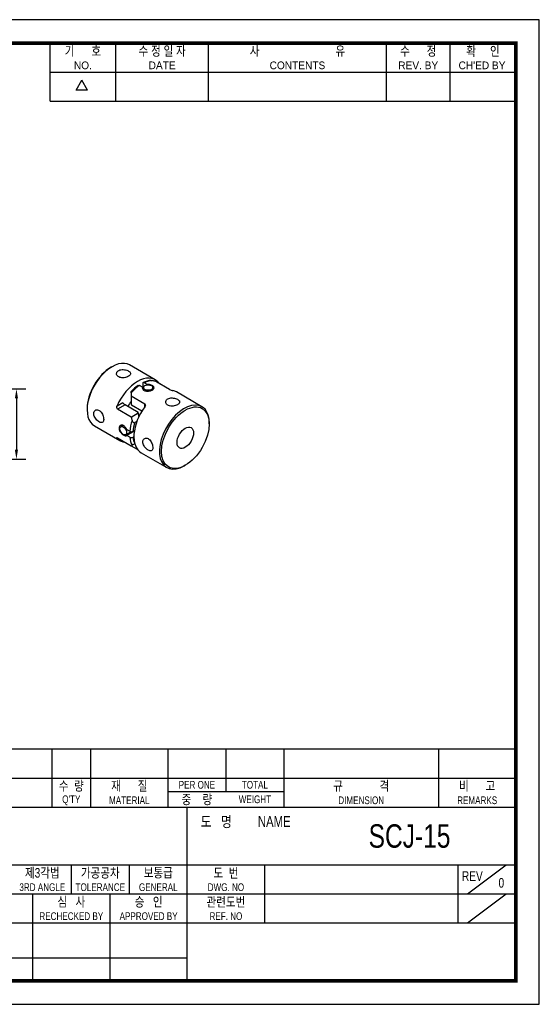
# Model space of a CAD drawing. Header units: millimetres. Extents: x 0 to 297, y 0 to 210.
# Tile 2 of 2: x 186 to 297, y 0 to 210. Entities that reach past the tile are written whole.
import ezdxf
from ezdxf.enums import TextEntityAlignment as Align

# ---------------------------------------------------------------- set-up
doc = ezdxf.new("R2010")
doc.units = ezdxf.units.MM
doc.header["$LTSCALE"] = 5
doc.layers.get('0').update_dxf_attribs({"linetype": 'CONTINUOUS'})
doc.layers.get('Defpoints').update_dxf_attribs({"linetype": 'CONTINUOUS'})
for name, color, linetype in [('BM', 2, 'CONTINUOUS'), ('D', 7, 'CONTINUOUS'), ('DIM', 7, 'CONTINUOUS')]:
    doc.layers.add(name, color=color, linetype=linetype)
doc.styles.get("Standard").update_dxf_attribs({"font": 'Gulim.ttf', "width": 0.8, "height": 3})
doc.dimstyles.new('LIM', dxfattribs={"dimtxt": 2, "dimasz": 2, "dimexe": 2, "dimexo": 1, "dimgap": 1, "dimtad": 1, "dimdec": 3, "dimzin": 9, "dimdsep": 46, "dimtxsty": 'Standard', "dimcen": 3, "dimclrd": 1, "dimclre": 1, "dimadec": 0, "dimazin": 0, "dimtfac": 1, "dimtdec": 3, "dimtmove": 0, "dimatfit": 3, "dimfxl": 0, "dimtolj": 1, "dimtzin": 0, "dimarcsym": 0})

# ---------------------------------------------------------------- blocks, each defined once
blk = doc.blocks.new('*D212')
at = {"layer": 'Defpoints', "color": 0}
for p in [(166.25, 131.26), (166.25, 116.26), (185.55, 116.26)]:
    blk.add_point(p, dxfattribs=at)
at = {"layer": 'DIM', "color": 1, "lineweight": -2}
for p, q in [((167.25, 131.26), (187.55, 131.26)), ((185.55, 129.26), (185.55, 118.26)), ((167.25, 116.26), (187.55, 116.26))]:
    blk.add_line(p, q, dxfattribs=at)
at = {"layer": 'DIM', "color": 1}
for points in [[(185.22, 129.26), (185.88, 129.26), (185.55, 131.26)], [(185.22, 118.26), (185.88, 118.26), (185.55, 116.26)]]:
    blk.add_solid(points, dxfattribs=at)
at = {"layer": 'DIM', "color": 0, "insert": (183.01, 123.76), "char_height": 3, "attachment_point": 5, "rotation": 90}
blk.add_mtext('\\A1;%%c15', dxfattribs=at)

msp = doc.modelspace()

# ---------------------------------------------------------------- linework, layer by layer
for p, q in [((192.7139, 192.6407), (192.7139, 205)), ((206.7211, 192.6407), (206.7211, 205)), ((226.4959, 192.6407), (226.4959, 205)), ((264.3976, 192.6407), (264.3976, 205)), ((277.9928, 192.6407), (277.9928, 205)), ((192.7139, 198.8204), (291.588, 198.8204)), ((198.2565, 194.9765), (199.4924, 197.1172)), ((200.7283, 194.9765), (199.4924, 197.1172)), ((200.7283, 194.9765), (198.2565, 194.9765)), ((192.7139, 192.6407), (291.588, 192.6407)), ((292, 54.437), (147.8086, 54.437)), ((193.1259, 54.437), (193.1259, 42.0778)), ((201.3654, 54.437), (201.3654, 42.0778)), ((217.8444, 54.437), (217.8444, 42.0778)), ((230.2037, 54.437), (230.2037, 45.3736)), ((242.563, 54.437), (242.563, 42.0778)), ((275.521, 54.437), (275.521, 42.0778)), ((147.8086, 48.2574), (292, 48.2574)), ((217.8444, 45.3736), (242.563, 45.3736)), ((147.8086, 42.0778), (292, 42.0778)), ((221.9642, 5), (221.9642, 42.0778)), ((147.8086, 29.7185), (292, 29.7185)), ((197.2457, 29.7185), (197.2457, 23.5389)), ((209.6049, 29.7185), (209.6049, 23.5389)), ((238.4432, 29.7185), (238.4432, 17.3593)), ((279.6407, 29.7185), (279.6407, 17.3593)), ((281.7006, 23.5389), (289.9401, 29.7185)), ((147.8086, 23.5389), (221.9642, 23.5389)), ((189.0061, 23.5389), (189.0061, 5)), ((205.4852, 23.5389), (205.4852, 5)), ((221.9642, 23.5389), (292, 23.5389)), ((281.7006, 17.3593), (289.9401, 23.5389)), ((147.8086, 17.3593), (292, 17.3593)), ((147.8086, 9.8798), (221.9642, 9.8798))]:
    msp.add_line(p, q)
msp.add_lwpolyline([(297, 210), (0, 210), (0, 0), (297, 0)], close=True)
msp.add_lwpolyline([(292, 205, 0.8, 0.8, 0), (5, 205, 0.8, 0.8, 0), (5, 5, 0.8, 0.8, 0), (292, 5, 0.8, 0.8, 0)], format="xyseb", close=True)
at = {"layer": 'BM', "linetype": 'Continuous'}
for p, q in [((205.9193, 135.9898), (205.7072, 135.8673)), ((215.1141, 133.2178), (209.6693, 136.3613)), ((212.4601, 132.3847), (212.4601, 131.4008)), ((212.8136, 132.5911), (213.45, 132.2237)), ((218.1876, 131.1482), (215.2885, 132.822)), ((215.6033, 132.6402), (215.7337, 132.7155)), ((209.9852, 130.384), (209.9852, 130.679)), ((209.9852, 130.384), (209.9852, 129.7601)), ((212.3894, 131.6113), (211.753, 131.9787)), ((212.3894, 131.6113), (212.3894, 131.4057)), ((212.6268, 131.5399), (212.6268, 131.0246)), ((213.45, 132.1082), (213.45, 132.2237)), ((214.6268, 131.1076), (214.6268, 131.5399)), ((225.0843, 127.4615), (219.6395, 130.605)), ((206.9944, 127.6699), (208.2149, 128.3745)), ((209.9852, 129.7601), (212.8843, 128.0863)), ((209.9852, 129.7601), (209.9852, 128.0246)), ((200.616, 127.0492), (200.616, 126.8042)), ((208.7333, 127.8573), (207.1248, 126.9287)), ((210.024, 125.2549), (207.1248, 126.9287)), ((211.517, 126.2502), (208.7333, 127.8573)), ((209.9852, 128.0246), (210.1007, 127.8362)), ((210.024, 125.2549), (211.5269, 126.1226)), ((210.1007, 127.8362), (212.3138, 126.5584)), ((211.5206, 126.2061), (211.517, 126.2502)), ((211.5269, 126.1226), (211.517, 126.2502)), ((211.5626, 125.8082), (211.5185, 126.2307)), ((212.8843, 127.4204), (212.8843, 128.0863)), ((211.218, 124.3112), (210.7721, 124.0538)), ((226.6376, 123.7832), (226.6376, 124.0281)), ((202.1693, 123.3709), (207.6141, 120.2274)), ((208.269, 123.4776), (207.8235, 123.2204)), ((208.8235, 121.4883), (209.9343, 122.1296)), ((209.0572, 122.5738), (209.6936, 122.2064)), ((210.6216, 122.2523), (209.0572, 121.3491)), ((210.4026, 122.2075), (210.7007, 122.3796)), ((210.6216, 122.2523), (210.6759, 122.2209)), ((207.1248, 120.8049), (206.9944, 120.7297)), ((207.1248, 120.8049), (210.024, 119.1311)), ((209.6936, 120.9816), (209.0572, 121.3491)), ((210.4026, 120.9827), (210.5864, 121.0888)), ((210.024, 119.1311), (210.1908, 119.2275)), ((210.024, 119.1311), (211.2968, 118.3963)), ((210.7721, 119.5631), (210.1908, 119.2275)), ((212.1395, 117.6146), (217.5843, 114.4711)), ((221.3343, 114.8426), (221.5464, 114.965))]:
    msp.add_line(p, q, dxfattribs=at)
for centre, radius, start, end in [((214.6285, 128.3335), 4.754, 94.43519, 115.546781), ((217.8146, 134.6117), 2.8153, 222.3409, 237.703436), ((217.0139, 124.1553), 9.5897, 125.160673, 137.138761), ((219.4965, 133.6407), 2.8153, 242.296564, 257.6591), ((221.293, 127.0051), 9.8059, 185.163523, 189.972402), ((220.7169, 127.0152), 9.2333, 187.422172, 190.581065), ((210.047, 122.9056), 0.7835, 243.185657, 296.992514), ((210.047, 121.6809), 0.7835, 243.185721, 296.992449)]:
    msp.add_arc(centre, radius, start, end, dxfattribs=at)
for centre, major_axis, ratio, start_param, end_param in [((205.9193, 129.8661), (-3.75, -6.4952), 0.57735027, 3.14159265, 6.28318531), ((205.7072, 129.9886), (3.6, 6.2354), 0.57735027, 0.78539816, 2.35619449), ((211.3641, 126.7226), (-3.75, -6.4952), 0.57735027, 2.95864912, 4.89533251), ((212.2833, 126.1919), (3.75, 6.4952), 0.57735027, 0.33721003, 0.68523074), ((209.9852, 127.5187), (10.6066, 0), 0.57735027, 1.04719755, 1.12260819), ((212.2833, 126.1919), (3.75, 6.4952), 0.57735027, 0.88556558, 1.2335863), ((215.8895, 124.1098), (-3.75, -6.4952), 0.57735027, 3.14159265, 3.32453618), ((208.5685, 128.1704), (-0.3765, 0.358), 0.2855206, 0.70133388, 2.2721302), ((211.9298, 126.396), (2.45, 4.2435), 0.57735027, 1.38141568, 1.63885002), ((221.3343, 120.9663), (3.75, 6.4952), 0.57735027, 0, 3.92699082), ((215.8895, 124.1098), (3.75, 6.4952), 0.57735027, 1.3878528, 3.14159265), ((221.3343, 120.9663), (3.75, 6.4952), 0.57735027, 5.49778714, 6.28318531), ((214.9703, 124.6405), (-3.75, -6.4952), 0.57735027, 5.04959901, 5.39761972), ((217.2684, 123.3137), (-5.3033, 9.1856), 0.57735027, 1.04719755, 1.12260819), ((215.3239, 124.4364), (-3.5, -6.0622), 0.57735027, 5.09405066, 5.39043823), ((211.3641, 126.7226), (3.75, 6.4952), 0.57735027, 2.95864912, 3.40339204), ((214.9703, 124.6405), (-3.75, -6.4952), 0.57735027, 5.59795456, 5.94597528), ((215.3239, 124.4364), (-3.5, -6.0622), 0.57735027, 5.60513606, 5.8967239)]:
    msp.add_ellipse(centre, major_axis=major_axis, ratio=ratio, start_param=start_param, end_param=end_param, dxfattribs=at)
for centre, major_axis in [((213.6268, 131.5399), (1, 0)), ((221.5464, 120.8438), (-3.6, -6.2354)), ((208.3235, 122.3543), (0.5, -0.866)), ((221.5464, 120.8438), (-1.25, -2.1651))]:
    msp.add_ellipse(centre, major_axis=major_axis, ratio=0.57735027, dxfattribs=at)
for points, knots in [([(209.4549, 135.0496), (209.3375, 135.1174), (209.1984, 135.1793), (209.0494, 135.2296), (208.9004, 135.2799), (208.7375, 135.3199), (208.5735, 135.3445), (208.4075, 135.3695), (208.2359, 135.3794), (208.0725, 135.3711), (207.9076, 135.3628), (207.7465, 135.3357), (207.6027, 135.2902), (207.4608, 135.2454), (207.3318, 135.1814), (207.2269, 135.1034), (207.1234, 135.0265), (207.0403, 134.9339), (206.9842, 134.8344), (206.9278, 134.7342), (206.8971, 134.6244), (206.8944, 134.5155), (206.8917, 134.4047), (206.9179, 134.2919), (206.9711, 134.1886), (207.0243, 134.0851), (207.1062, 133.9882), (207.21, 133.9076), (207.312, 133.8285), (207.4379, 133.7629), (207.5772, 133.7163), (207.7152, 133.6702), (207.8699, 133.6412), (208.029, 133.6302), (208.1902, 133.6189), (208.3602, 133.6256), (208.5255, 133.6475), (208.6934, 133.6697), (208.8613, 133.708), (209.0151, 133.7575), (209.168, 133.8067), (209.3114, 133.8682), (209.4329, 133.9361), (209.5522, 134.0028), (209.6537, 134.0774), (209.7291, 134.1544), (209.8043, 134.2312), (209.8555, 134.3124), (209.8789, 134.3934), (209.9027, 134.4756), (209.8985, 134.5599), (209.8665, 134.6418), (209.8343, 134.7244), (209.7727, 134.8071), (209.6868, 134.8845), (209.6228, 134.9421), (209.5442, 134.998), (209.4549, 135.0496)], [0, 0, 0, 0, 0.05297028, 0.05297028, 0.05297028, 0.10589504, 0.10589504, 0.10589504, 0.15950049, 0.15950049, 0.15950049, 0.21359229, 0.21359229, 0.21359229, 0.26696016, 0.26696016, 0.26696016, 0.31954522, 0.31954522, 0.31954522, 0.37246155, 0.37246155, 0.37246155, 0.42632257, 0.42632257, 0.42632257, 0.48031065, 0.48031065, 0.48031065, 0.53335564, 0.53335564, 0.53335564, 0.58587265, 0.58587265, 0.58587265, 0.63908389, 0.63908389, 0.63908389, 0.6931357, 0.6931357, 0.6931357, 0.74687717, 0.74687717, 0.74687717, 0.79966035, 0.79966035, 0.79966035, 0.85231191, 0.85231191, 0.85231191, 0.90583295, 0.90583295, 0.90583295, 0.95993308, 0.95993308, 0.95993308, 1, 1, 1, 1]), ([(212.8136, 132.5911), (212.72, 132.6451), (212.6283, 132.6532), (212.498, 132.5767), (212.4601, 132.4915), (212.4601, 132.3847)], [0, 0, 0, 0, 0.5, 0.5, 1, 1, 1, 1]), ([(214.2607, 133.0743), (214.2928, 133.0764), (214.3252, 133.0765), (214.4342, 133.0709), (214.5088, 133.0577), (214.5814, 133.0376)], [0.644426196, 0.644426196, 0.644426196, 0.644426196, 0.75, 0.75, 1, 1, 1, 1]), ([(211.4914, 131.9954), (211.495, 131.998), (211.4988, 132.0004), (211.5679, 132.0409), (211.6605, 132.0321), (211.753, 131.9787)], [0.470276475, 0.470276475, 0.470276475, 0.470276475, 0.5, 0.5, 1, 1, 1, 1]), ([(212.3894, 131.6113), (212.3887, 131.6081), (212.388, 131.605), (212.3874, 131.6018), (212.3693, 131.5128), (212.3747, 131.4199), (212.4033, 131.3323), (212.432, 131.2441), (212.485, 131.1588), (212.558, 131.0849), (212.6098, 131.0325), (212.6723, 130.9847), (212.7429, 130.944), (212.8411, 130.8873), (212.9574, 130.8429), (213.0822, 130.814), (213.2069, 130.785), (213.3435, 130.7706), (213.4809, 130.7705), (213.6194, 130.7705), (213.7626, 130.7848), (213.8989, 130.811), (214.0359, 130.8374), (214.1698, 130.8763), (214.2891, 130.9235), (214.4073, 130.9703), (214.5146, 131.0266), (214.6019, 131.0873), (214.6883, 131.1475), (214.7575, 131.2137), (214.8039, 131.2814), (214.8505, 131.3494), (214.8754, 131.4207), (214.8767, 131.4911), (214.8781, 131.5623), (214.8553, 131.6346), (214.8102, 131.7035), (214.765, 131.7726), (214.6961, 131.8403), (214.6092, 131.9017), (214.5233, 131.9625), (214.4174, 132.0189), (214.3005, 132.0661), (214.1843, 132.1131), (214.054, 132.1521), (213.9201, 132.1792), (213.7851, 132.2065), (213.6427, 132.2223), (213.5045, 132.2238), (213.4863, 132.224), (213.4681, 132.2239), (213.45, 132.2237)], [0, 0, 0, 0, 0.00236136, 0.00236136, 0.00236136, 0.0697746, 0.0697746, 0.0697746, 0.13765639, 0.13765639, 0.13765639, 0.18545049, 0.18545049, 0.18545049, 0.25235047, 0.25235047, 0.25235047, 0.31921063, 0.31921063, 0.31921063, 0.3866668, 0.3866668, 0.3866668, 0.45454261, 0.45454261, 0.45454261, 0.52178201, 0.52178201, 0.52178201, 0.58833534, 0.58833534, 0.58833534, 0.65519361, 0.65519361, 0.65519361, 0.72288298, 0.72288298, 0.72288298, 0.79065781, 0.79065781, 0.79065781, 0.85760617, 0.85760617, 0.85760617, 0.9241145, 0.9241145, 0.9241145, 0.99124535, 0.99124535, 0.99124535, 1, 1, 1, 1]), ([(217.7987, 127.7828), (217.9161, 127.715), (218.0552, 127.6627), (218.2042, 127.6295), (218.3532, 127.5962), (218.5162, 127.5809), (218.6801, 127.5828), (218.8461, 127.5847), (219.0177, 127.6041), (219.1811, 127.6373), (219.346, 127.6708), (219.5071, 127.7192), (219.6509, 127.7769), (219.7928, 127.8338), (219.9218, 127.9014), (220.0268, 127.9737), (220.1303, 128.0449), (220.2133, 128.1225), (220.2694, 128.2014), (220.3258, 128.2808), (220.3565, 128.3636), (220.3592, 128.4453), (220.3619, 128.5284), (220.3357, 128.6128), (220.2826, 128.6937), (220.2293, 128.7749), (220.1474, 128.855), (220.0436, 128.9286), (219.9416, 129.0009), (219.8157, 129.069), (219.6764, 129.1268), (219.5384, 129.1842), (219.3837, 129.233), (219.2246, 129.268), (219.0634, 129.3035), (218.8935, 129.3257), (218.7281, 129.3308), (218.5602, 129.336), (218.3924, 129.3234), (218.2385, 129.2921), (218.0856, 129.261), (217.9422, 129.2104), (217.8207, 129.1436), (217.7014, 129.0781), (217.5999, 128.9951), (217.5245, 128.9024), (217.4494, 128.8098), (217.3981, 128.7051), (217.3747, 128.5982), (217.3509, 128.4896), (217.3551, 128.3759), (217.3871, 128.2684), (217.4194, 128.1598), (217.4809, 128.0547), (217.5668, 127.9636), (217.6308, 127.8957), (217.7094, 127.8344), (217.7987, 127.7828)], [0, 0, 0, 0, 0.05297028, 0.05297028, 0.05297028, 0.10589504, 0.10589504, 0.10589504, 0.15950049, 0.15950049, 0.15950049, 0.21359229, 0.21359229, 0.21359229, 0.26696016, 0.26696016, 0.26696016, 0.31954522, 0.31954522, 0.31954522, 0.37246155, 0.37246155, 0.37246155, 0.42632257, 0.42632257, 0.42632257, 0.48031065, 0.48031065, 0.48031065, 0.53335564, 0.53335564, 0.53335564, 0.58587265, 0.58587265, 0.58587265, 0.63908389, 0.63908389, 0.63908389, 0.6931357, 0.6931357, 0.6931357, 0.74687717, 0.74687717, 0.74687717, 0.79966035, 0.79966035, 0.79966035, 0.85231191, 0.85231191, 0.85231191, 0.90583295, 0.90583295, 0.90583295, 0.95993308, 0.95993308, 0.95993308, 1, 1, 1, 1]), ([(203.1981, 126.662), (203.0807, 126.7297), (202.9575, 126.7729), (202.8394, 126.7882), (202.7214, 126.8036), (202.6053, 126.7918), (202.502, 126.755), (202.3973, 126.7176), (202.303, 126.6536), (202.2284, 126.5691), (202.1532, 126.4839), (202.0961, 126.3754), (202.0636, 126.2535), (202.0314, 126.1332), (202.0224, 125.9964), (202.0375, 125.8548), (202.0523, 125.7153), (202.0909, 125.5673), (202.1491, 125.4225), (202.2076, 125.2768), (202.2874, 125.1302), (202.3804, 124.9933), (202.475, 124.854), (202.5857, 124.7208), (202.7018, 124.6035), (202.8181, 124.4859), (202.943, 124.381), (203.0646, 124.2971), (203.1841, 124.2146), (203.3039, 124.1502), (203.4139, 124.1092), (203.5228, 124.0687), (203.6253, 124.0501), (203.7144, 124.0554), (203.8047, 124.0608), (203.8839, 124.091), (203.9477, 124.1446), (204.0124, 124.199), (204.0631, 124.2792), (204.0972, 124.3796), (204.131, 124.4795), (204.1494, 124.6023), (204.1514, 124.738), (204.1533, 124.8714), (204.1394, 125.021), (204.1104, 125.1739), (204.0815, 125.3266), (204.0368, 125.4867), (203.9784, 125.6408), (203.919, 125.7975), (203.8439, 125.9521), (203.7571, 126.0912), (203.6693, 126.2318), (203.567, 126.3606), (203.4571, 126.4655), (203.3751, 126.5438), (203.2874, 126.6104), (203.1981, 126.662)], [0, 0, 0, 0, 0.05297028, 0.05297028, 0.05297028, 0.10589504, 0.10589504, 0.10589504, 0.15950049, 0.15950049, 0.15950049, 0.21359229, 0.21359229, 0.21359229, 0.26696016, 0.26696016, 0.26696016, 0.31954522, 0.31954522, 0.31954522, 0.37246155, 0.37246155, 0.37246155, 0.42632257, 0.42632257, 0.42632257, 0.48031065, 0.48031065, 0.48031065, 0.53335564, 0.53335564, 0.53335564, 0.58587265, 0.58587265, 0.58587265, 0.63908389, 0.63908389, 0.63908389, 0.6931357, 0.6931357, 0.6931357, 0.74687717, 0.74687717, 0.74687717, 0.79966035, 0.79966035, 0.79966035, 0.85231191, 0.85231191, 0.85231191, 0.90583295, 0.90583295, 0.90583295, 0.95993308, 0.95993308, 0.95993308, 1, 1, 1, 1]), ([(207.1248, 126.9287), (207.0224, 126.9878), (206.9526, 127.1133), (206.9219, 127.3219), (206.923, 127.3942), (206.9451, 127.5366), (206.9655, 127.6047), (206.9944, 127.6699)], [0, 0, 0, 0, 0.5, 0.5, 0.75, 0.75, 1, 1, 1, 1]), ([(212.8843, 128.0863), (212.9868, 128.0271), (213.0363, 127.9134), (213.0272, 127.7277), (213.0116, 127.6639), (212.9606, 127.5381), (212.9264, 127.478), (212.8843, 127.4204)], [0, 0, 0, 0, 0.5, 0.5, 0.75, 0.75, 1, 1, 1, 1]), ([(210.1908, 124.5347), (210.2097, 124.4617), (210.2354, 124.3908), (210.305, 124.2546), (210.3485, 124.1903), (210.4552, 124.0838), (210.5184, 124.0427), (210.6521, 124.0109), (210.7174, 124.0222), (210.7721, 124.0538)], [0, 0, 0, 0, 0.25, 0.25, 0.5, 0.5, 0.75, 0.75, 1, 1, 1, 1]), ([(209.0572, 122.5738), (209.0554, 122.5784), (209.0535, 122.583), (209.0517, 122.5876), (208.9996, 122.7172), (208.9341, 122.8447), (208.8591, 122.9591), (208.7837, 123.0742), (208.6965, 123.1792), (208.6037, 123.2646), (208.538, 123.3252), (208.4683, 123.377), (208.3977, 123.4178), (208.2995, 123.4744), (208.1971, 123.5108), (208.0994, 123.5241), (208.0017, 123.5374), (207.9061, 123.5282), (207.8213, 123.4979), (207.7358, 123.4673), (207.6591, 123.4146), (207.5987, 123.3446), (207.5379, 123.2742), (207.4921, 123.1845), (207.466, 123.0834), (207.4402, 122.9832), (207.4332, 122.8691), (207.4458, 122.7507), (207.4582, 122.6335), (207.4901, 122.5089), (207.5381, 122.3867), (207.5863, 122.264), (207.652, 122.1403), (207.7287, 122.0249), (207.8063, 121.9081), (207.8973, 121.7965), (207.9928, 121.6984), (208.0884, 121.6003), (208.1913, 121.513), (208.2919, 121.4436), (208.3914, 121.3749), (208.4915, 121.3219), (208.5839, 121.2888), (208.6757, 121.256), (208.7625, 121.242), (208.8383, 121.2485), (208.9148, 121.255), (208.9821, 121.2825), (209.0364, 121.3295), (209.0435, 121.3356), (209.0505, 121.3422), (209.0572, 121.3491)], [0, 0, 0, 0, 0.00236136, 0.00236136, 0.00236136, 0.0697746, 0.0697746, 0.0697746, 0.13765639, 0.13765639, 0.13765639, 0.18545049, 0.18545049, 0.18545049, 0.25235047, 0.25235047, 0.25235047, 0.31921063, 0.31921063, 0.31921063, 0.3866668, 0.3866668, 0.3866668, 0.45454261, 0.45454261, 0.45454261, 0.52178201, 0.52178201, 0.52178201, 0.58833534, 0.58833534, 0.58833534, 0.65519361, 0.65519361, 0.65519361, 0.72288298, 0.72288298, 0.72288298, 0.79065781, 0.79065781, 0.79065781, 0.85760617, 0.85760617, 0.85760617, 0.9241145, 0.9241145, 0.9241145, 0.99124535, 0.99124535, 0.99124535, 1, 1, 1, 1]), ([(210.4772, 122.1681), (210.4418, 122.1592), (210.4034, 122.156), (210.3624, 122.1583), (210.345, 122.1593), (210.3269, 122.1613), (210.3083, 122.1644)], [0.0560074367, 0.0560074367, 0.0560074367, 0.0560074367, 0.091296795, 0.091296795, 0.091296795, 0.1063702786, 0.1063702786, 0.1063702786, 0.1063702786]), ([(206.9944, 120.7297), (206.9605, 120.7671), (206.9374, 120.8003), (206.9288, 120.8248), (206.9223, 120.8436), (206.9242, 120.8577), (206.9355, 120.8647), (206.9468, 120.8718), (206.9683, 120.8717), (206.9985, 120.863), (207.0246, 120.8555), (207.0581, 120.8412), (207.0957, 120.8211), (207.1052, 120.8161), (207.1149, 120.8107), (207.1248, 120.8049)], [0, 0, 0, 0, 0.29796477, 0.29796477, 0.29796477, 0.52507341, 0.52507341, 0.52507341, 0.75430679, 0.75430679, 0.75430679, 0.95153972, 0.95153972, 0.95153972, 1, 1, 1, 1]), ([(213.6632, 118.1704), (213.7806, 118.1026), (213.8954, 118.0547), (213.9987, 118.0308), (214.102, 118.0069), (214.1967, 118.0063), (214.2771, 118.0299), (214.3585, 118.0538), (214.4274, 118.1032), (214.4804, 118.1752), (214.5338, 118.2478), (214.5725, 118.3457), (214.5944, 118.4615), (214.6161, 118.5758), (214.622, 118.7108), (214.6119, 118.8552), (214.602, 118.9976), (214.5763, 119.153), (214.536, 119.3081), (214.4955, 119.4643), (214.4391, 119.6244), (214.3697, 119.7749), (214.2991, 119.9281), (214.2129, 120.0754), (214.1162, 120.2039), (214.0193, 120.3327), (213.909, 120.446), (213.7934, 120.5333), (213.6797, 120.6192), (213.5578, 120.6824), (213.4381, 120.7177), (213.3195, 120.7527), (213.1998, 120.7614), (213.0899, 120.7441), (212.9786, 120.7265), (212.8744, 120.6819), (212.7873, 120.6148), (212.6989, 120.5467), (212.6258, 120.4537), (212.576, 120.3441), (212.5265, 120.2353), (212.4986, 120.107), (212.4957, 119.9707), (212.4928, 119.8368), (212.5139, 119.6913), (212.5565, 119.5463), (212.5991, 119.4015), (212.6642, 119.2531), (212.7451, 119.1119), (212.8272, 118.9685), (212.9278, 118.8286), (213.0368, 118.7022), (213.147, 118.5746), (213.2689, 118.4571), (213.3907, 118.359), (213.4815, 118.2859), (213.5739, 118.222), (213.6632, 118.1704)], [0, 0, 0, 0, 0.05297028, 0.05297028, 0.05297028, 0.10589504, 0.10589504, 0.10589504, 0.15950049, 0.15950049, 0.15950049, 0.21359229, 0.21359229, 0.21359229, 0.26696016, 0.26696016, 0.26696016, 0.31954522, 0.31954522, 0.31954522, 0.37246155, 0.37246155, 0.37246155, 0.42632257, 0.42632257, 0.42632257, 0.48031065, 0.48031065, 0.48031065, 0.53335564, 0.53335564, 0.53335564, 0.58587265, 0.58587265, 0.58587265, 0.63908389, 0.63908389, 0.63908389, 0.6931357, 0.6931357, 0.6931357, 0.74687717, 0.74687717, 0.74687717, 0.79966035, 0.79966035, 0.79966035, 0.85231191, 0.85231191, 0.85231191, 0.90583295, 0.90583295, 0.90583295, 0.95993308, 0.95993308, 0.95993308, 1, 1, 1, 1])]:
    msp.add_open_spline(points, degree=3, knots=knots, dxfattribs=at)
msp.add_open_spline([(212.4601, 131.4008), (212.5157, 131.304), (212.5713, 131.2071), (212.6268, 131.1103)], degree=3, dxfattribs=at)

# ---------------------------------------------------------------- texts
at = {"layer": 'D', "width": 0.8}
for s, height, p in [('기      호', 2.05988, (199.7175, 203.3521)), ('수 정 일 자', 2.05988, (216.6085, 203.3521)), ('사                           유', 2.059877, (245.4468, 203.3521)), ('수      정', 2.05988, (271.1952, 203.3521)), ('확     인', 2.05988, (284.9964, 203.3521)), ('수  량', 2.05988, (197.2457, 46.6095)), ('재      질', 2.05988, (209.6049, 46.6095)), ('PER ONE', 1.6479, (224.0241, 46.8155)), ('TOTAL', 1.6479, (236.3833, 46.8155)), ('규             격', 2.059877, (259.042, 46.6095)), ('비      고', 2.05988, (283.7605, 46.6095)), ("Q'TY", 1.6479, (197.2457, 43.5197)), ('MATERIAL', 1.6479, (209.6049, 43.5197)), ('중    량', 2.05988, (224.0241, 43.7257)), ('WEIGHT', 1.6479, (236.3833, 43.7257)), ('DIMENSION', 1.6479, (259.042, 43.5197)), ('REMARKS', 1.6479, (283.7605, 43.5197)), ('도   명', 2.30706, (228.1438, 38.988)), ('NAME', 2.30706, (240.5031, 38.988)), ('SCJ-15', 5, (269.3414, 35.8982)), ('제3각법', 2.05988, (191.066, 28.0706)), ('가공공차', 2.05988, (203.4253, 28.0706)), ('보통급', 2.05988, (215.7845, 28.0706)), ('도  번', 2.05988, (230.2037, 28.0706)), ('REV', 2.05988, (282.7306, 27.3497)), ('3RD ANGLE', 1.6479, (191.066, 24.9808)), ('TOLERANCE', 1.6479, (203.4253, 24.9808)), ('GENERAL', 1.6479, (215.7845, 24.9808)), ('DWG. NO', 1.6479, (230.2037, 24.9808)), ('0', 2.0599, (288.9102, 25.9078)), ('심   사', 2.05988, (197.2457, 21.891)), ('승   인', 2.05988, (213.7247, 21.891)), ('관련도번', 2.05988, (230.2037, 21.891)), ('REF. NO', 1.6479, (230.2037, 18.8012))]:
    msp.add_text(s, height=height, dxfattribs=at).set_placement(p, align=Align.MIDDLE)
at = {"layer": 'D'}
for s, p in [('NO.', (199.7175, 200.2623)), ('DATE', (216.6085, 200.2623)), ('CONTENTS', (245.4468, 200.2623)), ('REV. BY', (271.1952, 200.2623)), ("CH'ED BY", (284.7904, 200.2623))]:
    msp.add_text(s, height=1.6479, dxfattribs=at).set_placement(p, align=Align.MIDDLE)
at = {"layer": 'D', "width": 0.8}
for s, p in [('RECHECKED BY', (197.2457, 17.9772)), ('APPROVED BY', (213.7247, 17.9772))]:
    msp.add_text(s, height=1.647902, dxfattribs=at).set_placement(p, align=Align.CENTER)

# ---------------------------------------------------------------- dimensions: what is measured, and where the dimension line sits
at = {"layer": 'DIM'}
dim = msp.add_linear_dim(base=(185.5484, 116.2617), p1=(166.2484, 131.2617), p2=(166.2484, 116.2617), angle=90, text='%%c<>', dimstyle='LIM', dxfattribs=at)
dim.commit()
dim.dimension.update_dxf_attribs({"geometry": '*D212', "text_midpoint": (183.0064, 123.7617)})

doc.saveas('drawing.dxf')
